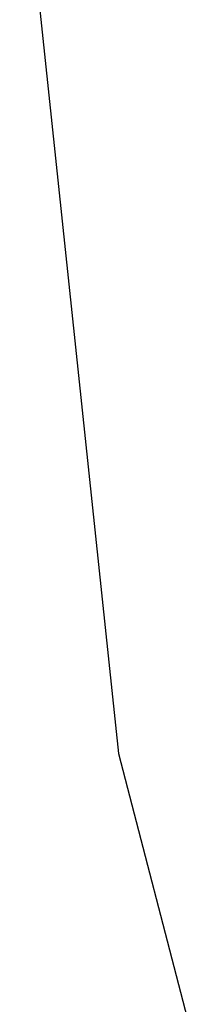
# Model space of a CAD drawing. Extents: x 10527 to 38813, y 13847 to 37526.
# Tile 120 of 256: x 35350.496 to 35350.625, y 36364.435 to 36365.13. Entities that reach past the tile are written whole.
import ezdxf

# ---------------------------------------------------------------- set-up
doc = ezdxf.new("R2010")
doc.units = 0
doc.header["$LTSCALE"] = 0.5
doc.header["$MEASUREMENT"] = 0
doc.layers.add('(032) Горизонтали утолщенные', color=32, linetype='Continuous', lineweight=30)

# ---------------------------------------------------------------- blocks, each defined once
blk = doc.blocks.new('gergrgrre')
at = {"layer": '(032) Горизонтали утолщенные', "color": 32}
blk.add_polyline3d([(360205.37, 4200491.68, 546), (360204.44, 4200490.86, 546), (360203.56, 4200489.96, 546), (360202.71, 4200488.95, 546), (360201.9, 4200487.84, 546), (360201.14, 4200486.63, 546), (360200.44, 4200485.35, 546), (360199.79, 4200484.05, 546), (360199.21, 4200482.75, 546), (360198.7, 4200481.51, 546), (360198.27, 4200480.37, 546), (360197.92, 4200479.37, 546), (360197.66, 4200478.53, 546), (360197.5, 4200477.81, 546), (360197.44, 4200477.15, 546), (360197.51, 4200476.49, 546), (360197.7, 4200475.76, 546), (360198.04, 4200474.92, 546), (360198.52, 4200473.88, 546)], dxfattribs=at)
blk.add_polyline3d([(360205.37, 4200491.68, 546), (360204.44, 4200490.86, 546), (360203.56, 4200489.96, 546), (360202.71, 4200488.95, 546), (360201.9, 4200487.84, 546), (360201.14, 4200486.63, 546), (360200.44, 4200485.35, 546), (360199.79, 4200484.05, 546), (360199.21, 4200482.75, 546), (360198.7, 4200481.51, 546), (360198.27, 4200480.37, 546), (360197.92, 4200479.37, 546), (360197.66, 4200478.53, 546), (360197.5, 4200477.81, 546), (360197.44, 4200477.15, 546), (360197.51, 4200476.49, 546), (360197.7, 4200475.76, 546), (360198.04, 4200474.92, 546), (360198.52, 4200473.88, 546)], dxfattribs=at)
blk.add_polyline3d([(360205.37, 4200491.68, 546), (360204.44, 4200490.86, 546), (360203.56, 4200489.96, 546), (360202.71, 4200488.95, 546), (360201.9, 4200487.84, 546), (360201.14, 4200486.63, 546), (360200.44, 4200485.35, 546), (360199.79, 4200484.05, 546), (360199.21, 4200482.75, 546), (360198.7, 4200481.51, 546), (360198.27, 4200480.37, 546), (360197.92, 4200479.37, 546), (360197.66, 4200478.53, 546), (360197.5, 4200477.81, 546), (360197.44, 4200477.15, 546), (360197.51, 4200476.49, 546), (360197.7, 4200475.76, 546), (360198.04, 4200474.92, 546), (360198.52, 4200473.88, 546)], dxfattribs=at)
blk.add_polyline3d([(360205.37, 4200491.68, 546), (360204.44, 4200490.86, 546), (360203.56, 4200489.96, 546), (360202.71, 4200488.95, 546), (360201.9, 4200487.84, 546), (360201.14, 4200486.63, 546), (360200.44, 4200485.35, 546), (360199.79, 4200484.05, 546), (360199.21, 4200482.75, 546), (360198.7, 4200481.51, 546), (360198.27, 4200480.37, 546), (360197.92, 4200479.37, 546), (360197.66, 4200478.53, 546), (360197.5, 4200477.81, 546), (360197.44, 4200477.15, 546), (360197.51, 4200476.49, 546), (360197.7, 4200475.76, 546), (360198.04, 4200474.92, 546), (360198.52, 4200473.88, 546)], dxfattribs=at)
blk.add_polyline3d([(360205.37, 4200491.68, 546), (360204.44, 4200490.86, 546), (360203.56, 4200489.96, 546), (360202.71, 4200488.95, 546), (360201.9, 4200487.84, 546), (360201.14, 4200486.63, 546), (360200.44, 4200485.35, 546), (360199.79, 4200484.05, 546), (360199.21, 4200482.75, 546), (360198.7, 4200481.51, 546), (360198.27, 4200480.37, 546), (360197.92, 4200479.37, 546), (360197.66, 4200478.53, 546), (360197.5, 4200477.81, 546), (360197.44, 4200477.15, 546), (360197.51, 4200476.49, 546), (360197.7, 4200475.76, 546), (360198.04, 4200474.92, 546), (360198.52, 4200473.88, 546)], dxfattribs=at)
blk.add_polyline3d([(360205.37, 4200491.68, 546), (360204.44, 4200490.86, 546), (360203.56, 4200489.96, 546), (360202.71, 4200488.95, 546), (360201.9, 4200487.84, 546), (360201.14, 4200486.63, 546), (360200.44, 4200485.35, 546), (360199.79, 4200484.05, 546), (360199.21, 4200482.75, 546), (360198.7, 4200481.51, 546), (360198.27, 4200480.37, 546), (360197.92, 4200479.37, 546), (360197.66, 4200478.53, 546), (360197.5, 4200477.81, 546), (360197.44, 4200477.15, 546), (360197.51, 4200476.49, 546), (360197.7, 4200475.76, 546), (360198.04, 4200474.92, 546), (360198.52, 4200473.88, 546)], dxfattribs=at)
blk.add_polyline3d([(360205.37, 4200491.68, 546), (360204.44, 4200490.86, 546), (360203.56, 4200489.96, 546), (360202.71, 4200488.95, 546), (360201.9, 4200487.84, 546), (360201.14, 4200486.63, 546), (360200.44, 4200485.35, 546), (360199.79, 4200484.05, 546), (360199.21, 4200482.75, 546), (360198.7, 4200481.51, 546), (360198.27, 4200480.37, 546), (360197.92, 4200479.37, 546), (360197.66, 4200478.53, 546), (360197.5, 4200477.81, 546), (360197.44, 4200477.15, 546), (360197.51, 4200476.49, 546), (360197.7, 4200475.76, 546), (360198.04, 4200474.92, 546), (360198.52, 4200473.88, 546)], dxfattribs=at)
blk.add_polyline3d([(360205.37, 4200491.68, 546), (360204.44, 4200490.86, 546), (360203.56, 4200489.96, 546), (360202.71, 4200488.95, 546), (360201.9, 4200487.84, 546), (360201.14, 4200486.63, 546), (360200.44, 4200485.35, 546), (360199.79, 4200484.05, 546), (360199.21, 4200482.75, 546), (360198.7, 4200481.51, 546), (360198.27, 4200480.37, 546), (360197.92, 4200479.37, 546), (360197.66, 4200478.53, 546), (360197.5, 4200477.81, 546), (360197.44, 4200477.15, 546), (360197.51, 4200476.49, 546), (360197.7, 4200475.76, 546), (360198.04, 4200474.92, 546), (360198.52, 4200473.88, 546)], dxfattribs=at)
blk.add_polyline3d([(360205.37, 4200491.68, 546), (360204.44, 4200490.86, 546), (360203.56, 4200489.96, 546), (360202.71, 4200488.95, 546), (360201.9, 4200487.84, 546), (360201.14, 4200486.63, 546), (360200.44, 4200485.35, 546), (360199.79, 4200484.05, 546), (360199.21, 4200482.75, 546), (360198.7, 4200481.51, 546), (360198.27, 4200480.37, 546), (360197.92, 4200479.37, 546), (360197.66, 4200478.53, 546), (360197.5, 4200477.81, 546), (360197.44, 4200477.15, 546), (360197.51, 4200476.49, 546), (360197.7, 4200475.76, 546), (360198.04, 4200474.92, 546), (360198.52, 4200473.88, 546)], dxfattribs=at)
blk.add_polyline3d([(360205.37, 4200491.68, 546), (360204.44, 4200490.86, 546), (360203.56, 4200489.96, 546), (360202.71, 4200488.95, 546), (360201.9, 4200487.84, 546), (360201.14, 4200486.63, 546), (360200.44, 4200485.35, 546), (360199.79, 4200484.05, 546), (360199.21, 4200482.75, 546), (360198.7, 4200481.51, 546), (360198.27, 4200480.37, 546), (360197.92, 4200479.37, 546), (360197.66, 4200478.53, 546), (360197.5, 4200477.81, 546), (360197.44, 4200477.15, 546), (360197.51, 4200476.49, 546), (360197.7, 4200475.76, 546), (360198.04, 4200474.92, 546), (360198.52, 4200473.88, 546)], dxfattribs=at)
blk.add_polyline3d([(360205.37, 4200491.68, 546), (360204.44, 4200490.86, 546), (360203.56, 4200489.96, 546), (360202.71, 4200488.95, 546), (360201.9, 4200487.84, 546), (360201.14, 4200486.63, 546), (360200.44, 4200485.35, 546), (360199.79, 4200484.05, 546), (360199.21, 4200482.75, 546), (360198.7, 4200481.51, 546), (360198.27, 4200480.37, 546), (360197.92, 4200479.37, 546), (360197.66, 4200478.53, 546), (360197.5, 4200477.81, 546), (360197.44, 4200477.15, 546), (360197.51, 4200476.49, 546), (360197.7, 4200475.76, 546), (360198.04, 4200474.92, 546), (360198.52, 4200473.88, 546)], dxfattribs=at)
blk.add_polyline3d([(360205.37, 4200491.68, 546), (360204.44, 4200490.86, 546), (360203.56, 4200489.96, 546), (360202.71, 4200488.95, 546), (360201.9, 4200487.84, 546), (360201.14, 4200486.63, 546), (360200.44, 4200485.35, 546), (360199.79, 4200484.05, 546), (360199.21, 4200482.75, 546), (360198.7, 4200481.51, 546), (360198.27, 4200480.37, 546), (360197.92, 4200479.37, 546), (360197.66, 4200478.53, 546), (360197.5, 4200477.81, 546), (360197.44, 4200477.15, 546), (360197.51, 4200476.49, 546), (360197.7, 4200475.76, 546), (360198.04, 4200474.92, 546), (360198.52, 4200473.88, 546)], dxfattribs=at)
blk.add_polyline3d([(360205.37, 4200491.68, 546), (360204.44, 4200490.86, 546), (360203.56, 4200489.96, 546), (360202.71, 4200488.95, 546), (360201.9, 4200487.84, 546), (360201.14, 4200486.63, 546), (360200.44, 4200485.35, 546), (360199.79, 4200484.05, 546), (360199.21, 4200482.75, 546), (360198.7, 4200481.51, 546), (360198.27, 4200480.37, 546), (360197.92, 4200479.37, 546), (360197.66, 4200478.53, 546), (360197.5, 4200477.81, 546), (360197.44, 4200477.15, 546), (360197.51, 4200476.49, 546), (360197.7, 4200475.76, 546), (360198.04, 4200474.92, 546), (360198.52, 4200473.88, 546)], dxfattribs=at)
blk.add_polyline3d([(360205.37, 4200491.68, 546), (360204.44, 4200490.86, 546), (360203.56, 4200489.96, 546), (360202.71, 4200488.95, 546), (360201.9, 4200487.84, 546), (360201.14, 4200486.63, 546), (360200.44, 4200485.35, 546), (360199.79, 4200484.05, 546), (360199.21, 4200482.75, 546), (360198.7, 4200481.51, 546), (360198.27, 4200480.37, 546), (360197.92, 4200479.37, 546), (360197.66, 4200478.53, 546), (360197.5, 4200477.81, 546), (360197.44, 4200477.15, 546), (360197.51, 4200476.49, 546), (360197.7, 4200475.76, 546), (360198.04, 4200474.92, 546), (360198.52, 4200473.88, 546)], dxfattribs=at)
blk.add_polyline3d([(360205.37, 4200491.68, 546), (360204.44, 4200490.86, 546), (360203.56, 4200489.96, 546), (360202.71, 4200488.95, 546), (360201.9, 4200487.84, 546), (360201.14, 4200486.63, 546), (360200.44, 4200485.35, 546), (360199.79, 4200484.05, 546), (360199.21, 4200482.75, 546), (360198.7, 4200481.51, 546), (360198.27, 4200480.37, 546), (360197.92, 4200479.37, 546), (360197.66, 4200478.53, 546), (360197.5, 4200477.81, 546), (360197.44, 4200477.15, 546), (360197.51, 4200476.49, 546), (360197.7, 4200475.76, 546), (360198.04, 4200474.92, 546), (360198.52, 4200473.88, 546)], dxfattribs=at)
blk.add_polyline3d([(360205.37, 4200491.68, 546), (360204.44, 4200490.86, 546), (360203.56, 4200489.96, 546), (360202.71, 4200488.95, 546), (360201.9, 4200487.84, 546), (360201.14, 4200486.63, 546), (360200.44, 4200485.35, 546), (360199.79, 4200484.05, 546), (360199.21, 4200482.75, 546), (360198.7, 4200481.51, 546), (360198.27, 4200480.37, 546), (360197.92, 4200479.37, 546), (360197.66, 4200478.53, 546), (360197.5, 4200477.81, 546), (360197.44, 4200477.15, 546), (360197.51, 4200476.49, 546), (360197.7, 4200475.76, 546), (360198.04, 4200474.92, 546), (360198.52, 4200473.88, 546)], dxfattribs=at)
blk.add_polyline3d([(360205.37, 4200491.68, 546), (360204.44, 4200490.86, 546), (360203.56, 4200489.96, 546), (360202.71, 4200488.95, 546), (360201.9, 4200487.84, 546), (360201.14, 4200486.63, 546), (360200.44, 4200485.35, 546), (360199.79, 4200484.05, 546), (360199.21, 4200482.75, 546), (360198.7, 4200481.51, 546), (360198.27, 4200480.37, 546), (360197.92, 4200479.37, 546), (360197.66, 4200478.53, 546), (360197.5, 4200477.81, 546), (360197.44, 4200477.15, 546), (360197.51, 4200476.49, 546), (360197.7, 4200475.76, 546), (360198.04, 4200474.92, 546), (360198.52, 4200473.88, 546)], dxfattribs=at)
blk.add_polyline3d([(360205.37, 4200491.68, 546), (360204.44, 4200490.86, 546), (360203.56, 4200489.96, 546), (360202.71, 4200488.95, 546), (360201.9, 4200487.84, 546), (360201.14, 4200486.63, 546), (360200.44, 4200485.35, 546), (360199.79, 4200484.05, 546), (360199.21, 4200482.75, 546), (360198.7, 4200481.51, 546), (360198.27, 4200480.37, 546), (360197.92, 4200479.37, 546), (360197.66, 4200478.53, 546), (360197.5, 4200477.81, 546), (360197.44, 4200477.15, 546), (360197.51, 4200476.49, 546), (360197.7, 4200475.76, 546), (360198.04, 4200474.92, 546), (360198.52, 4200473.88, 546)], dxfattribs=at)
blk.add_polyline3d([(360205.37, 4200491.68, 546), (360204.44, 4200490.86, 546), (360203.56, 4200489.96, 546), (360202.71, 4200488.95, 546), (360201.9, 4200487.84, 546), (360201.14, 4200486.63, 546), (360200.44, 4200485.35, 546), (360199.79, 4200484.05, 546), (360199.21, 4200482.75, 546), (360198.7, 4200481.51, 546), (360198.27, 4200480.37, 546), (360197.92, 4200479.37, 546), (360197.66, 4200478.53, 546), (360197.5, 4200477.81, 546), (360197.44, 4200477.15, 546), (360197.51, 4200476.49, 546), (360197.7, 4200475.76, 546), (360198.04, 4200474.92, 546), (360198.52, 4200473.88, 546)], dxfattribs=at)
blk.add_polyline3d([(360205.37, 4200491.68, 546), (360204.44, 4200490.86, 546), (360203.56, 4200489.96, 546), (360202.71, 4200488.95, 546), (360201.9, 4200487.84, 546), (360201.14, 4200486.63, 546), (360200.44, 4200485.35, 546), (360199.79, 4200484.05, 546), (360199.21, 4200482.75, 546), (360198.7, 4200481.51, 546), (360198.27, 4200480.37, 546), (360197.92, 4200479.37, 546), (360197.66, 4200478.53, 546), (360197.5, 4200477.81, 546), (360197.44, 4200477.15, 546), (360197.51, 4200476.49, 546), (360197.7, 4200475.76, 546), (360198.04, 4200474.92, 546), (360198.52, 4200473.88, 546)], dxfattribs=at)
blk.add_polyline3d([(360205.37, 4200491.68, 546), (360204.44, 4200490.86, 546), (360203.56, 4200489.96, 546), (360202.71, 4200488.95, 546), (360201.9, 4200487.84, 546), (360201.14, 4200486.63, 546), (360200.44, 4200485.35, 546), (360199.79, 4200484.05, 546), (360199.21, 4200482.75, 546), (360198.7, 4200481.51, 546), (360198.27, 4200480.37, 546), (360197.92, 4200479.37, 546), (360197.66, 4200478.53, 546), (360197.5, 4200477.81, 546), (360197.44, 4200477.15, 546), (360197.51, 4200476.49, 546), (360197.7, 4200475.76, 546), (360198.04, 4200474.92, 546), (360198.52, 4200473.88, 546)], dxfattribs=at)
blk.add_polyline3d([(360205.37, 4200491.68, 546), (360204.44, 4200490.86, 546), (360203.56, 4200489.96, 546), (360202.71, 4200488.95, 546), (360201.9, 4200487.84, 546), (360201.14, 4200486.63, 546), (360200.44, 4200485.35, 546), (360199.79, 4200484.05, 546), (360199.21, 4200482.75, 546), (360198.7, 4200481.51, 546), (360198.27, 4200480.37, 546), (360197.92, 4200479.37, 546), (360197.66, 4200478.53, 546), (360197.5, 4200477.81, 546), (360197.44, 4200477.15, 546), (360197.51, 4200476.49, 546), (360197.7, 4200475.76, 546), (360198.04, 4200474.92, 546), (360198.52, 4200473.88, 546)], dxfattribs=at)
blk.add_polyline3d([(360205.37, 4200491.68, 546), (360204.44, 4200490.86, 546), (360203.56, 4200489.96, 546), (360202.71, 4200488.95, 546), (360201.9, 4200487.84, 546), (360201.14, 4200486.63, 546), (360200.44, 4200485.35, 546), (360199.79, 4200484.05, 546), (360199.21, 4200482.75, 546), (360198.7, 4200481.51, 546), (360198.27, 4200480.37, 546), (360197.92, 4200479.37, 546), (360197.66, 4200478.53, 546), (360197.5, 4200477.81, 546), (360197.44, 4200477.15, 546), (360197.51, 4200476.49, 546), (360197.7, 4200475.76, 546), (360198.04, 4200474.92, 546), (360198.52, 4200473.88, 546)], dxfattribs=at)
blk.add_polyline3d([(360205.37, 4200491.68, 546), (360204.44, 4200490.86, 546), (360203.56, 4200489.96, 546), (360202.71, 4200488.95, 546), (360201.9, 4200487.84, 546), (360201.14, 4200486.63, 546), (360200.44, 4200485.35, 546), (360199.79, 4200484.05, 546), (360199.21, 4200482.75, 546), (360198.7, 4200481.51, 546), (360198.27, 4200480.37, 546), (360197.92, 4200479.37, 546), (360197.66, 4200478.53, 546), (360197.5, 4200477.81, 546), (360197.44, 4200477.15, 546), (360197.51, 4200476.49, 546), (360197.7, 4200475.76, 546), (360198.04, 4200474.92, 546), (360198.52, 4200473.88, 546)], dxfattribs=at)
blk.add_polyline3d([(360205.37, 4200491.68, 546), (360204.44, 4200490.86, 546), (360203.56, 4200489.96, 546), (360202.71, 4200488.95, 546), (360201.9, 4200487.84, 546), (360201.14, 4200486.63, 546), (360200.44, 4200485.35, 546), (360199.79, 4200484.05, 546), (360199.21, 4200482.75, 546), (360198.7, 4200481.51, 546), (360198.27, 4200480.37, 546), (360197.92, 4200479.37, 546), (360197.66, 4200478.53, 546), (360197.5, 4200477.81, 546), (360197.44, 4200477.15, 546), (360197.51, 4200476.49, 546), (360197.7, 4200475.76, 546), (360198.04, 4200474.92, 546), (360198.52, 4200473.88, 546)], dxfattribs=at)
blk.add_polyline3d([(360205.37, 4200491.68, 546), (360204.44, 4200490.86, 546), (360203.56, 4200489.96, 546), (360202.71, 4200488.95, 546), (360201.9, 4200487.84, 546), (360201.14, 4200486.63, 546), (360200.44, 4200485.35, 546), (360199.79, 4200484.05, 546), (360199.21, 4200482.75, 546), (360198.7, 4200481.51, 546), (360198.27, 4200480.37, 546), (360197.92, 4200479.37, 546), (360197.66, 4200478.53, 546), (360197.5, 4200477.81, 546), (360197.44, 4200477.15, 546), (360197.51, 4200476.49, 546), (360197.7, 4200475.76, 546), (360198.04, 4200474.92, 546), (360198.52, 4200473.88, 546)], dxfattribs=at)
blk.add_polyline3d([(360205.37, 4200491.68, 546), (360204.44, 4200490.86, 546), (360203.56, 4200489.96, 546), (360202.71, 4200488.95, 546), (360201.9, 4200487.84, 546), (360201.14, 4200486.63, 546), (360200.44, 4200485.35, 546), (360199.79, 4200484.05, 546), (360199.21, 4200482.75, 546), (360198.7, 4200481.51, 546), (360198.27, 4200480.37, 546), (360197.92, 4200479.37, 546), (360197.66, 4200478.53, 546), (360197.5, 4200477.81, 546), (360197.44, 4200477.15, 546), (360197.51, 4200476.49, 546), (360197.7, 4200475.76, 546), (360198.04, 4200474.92, 546), (360198.52, 4200473.88, 546)], dxfattribs=at)
blk.add_polyline3d([(360205.37, 4200491.68, 546), (360204.44, 4200490.86, 546), (360203.56, 4200489.96, 546), (360202.71, 4200488.95, 546), (360201.9, 4200487.84, 546), (360201.14, 4200486.63, 546), (360200.44, 4200485.35, 546), (360199.79, 4200484.05, 546), (360199.21, 4200482.75, 546), (360198.7, 4200481.51, 546), (360198.27, 4200480.37, 546), (360197.92, 4200479.37, 546), (360197.66, 4200478.53, 546), (360197.5, 4200477.81, 546), (360197.44, 4200477.15, 546), (360197.51, 4200476.49, 546), (360197.7, 4200475.76, 546), (360198.04, 4200474.92, 546), (360198.52, 4200473.88, 546)], dxfattribs=at)
blk.add_polyline3d([(360205.37, 4200491.68, 546), (360204.44, 4200490.86, 546), (360203.56, 4200489.96, 546), (360202.71, 4200488.95, 546), (360201.9, 4200487.84, 546), (360201.14, 4200486.63, 546), (360200.44, 4200485.35, 546), (360199.79, 4200484.05, 546), (360199.21, 4200482.75, 546), (360198.7, 4200481.51, 546), (360198.27, 4200480.37, 546), (360197.92, 4200479.37, 546), (360197.66, 4200478.53, 546), (360197.5, 4200477.81, 546), (360197.44, 4200477.15, 546), (360197.51, 4200476.49, 546), (360197.7, 4200475.76, 546), (360198.04, 4200474.92, 546), (360198.52, 4200473.88, 546)], dxfattribs=at)
blk.add_polyline3d([(360205.37, 4200491.68, 546), (360204.44, 4200490.86, 546), (360203.56, 4200489.96, 546), (360202.71, 4200488.95, 546), (360201.9, 4200487.84, 546), (360201.14, 4200486.63, 546), (360200.44, 4200485.35, 546), (360199.79, 4200484.05, 546), (360199.21, 4200482.75, 546), (360198.7, 4200481.51, 546), (360198.27, 4200480.37, 546), (360197.92, 4200479.37, 546), (360197.66, 4200478.53, 546), (360197.5, 4200477.81, 546), (360197.44, 4200477.15, 546), (360197.51, 4200476.49, 546), (360197.7, 4200475.76, 546), (360198.04, 4200474.92, 546), (360198.52, 4200473.88, 546)], dxfattribs=at)
blk.add_polyline3d([(360205.37, 4200491.68, 546), (360204.44, 4200490.86, 546), (360203.56, 4200489.96, 546), (360202.71, 4200488.95, 546), (360201.9, 4200487.84, 546), (360201.14, 4200486.63, 546), (360200.44, 4200485.35, 546), (360199.79, 4200484.05, 546), (360199.21, 4200482.75, 546), (360198.7, 4200481.51, 546), (360198.27, 4200480.37, 546), (360197.92, 4200479.37, 546), (360197.66, 4200478.53, 546), (360197.5, 4200477.81, 546), (360197.44, 4200477.15, 546), (360197.51, 4200476.49, 546), (360197.7, 4200475.76, 546), (360198.04, 4200474.92, 546), (360198.52, 4200473.88, 546)], dxfattribs=at)
blk.add_polyline3d([(360205.37, 4200491.68, 546), (360204.44, 4200490.86, 546), (360203.56, 4200489.96, 546), (360202.71, 4200488.95, 546), (360201.9, 4200487.84, 546), (360201.14, 4200486.63, 546), (360200.44, 4200485.35, 546), (360199.79, 4200484.05, 546), (360199.21, 4200482.75, 546), (360198.7, 4200481.51, 546), (360198.27, 4200480.37, 546), (360197.92, 4200479.37, 546), (360197.66, 4200478.53, 546), (360197.5, 4200477.81, 546), (360197.44, 4200477.15, 546), (360197.51, 4200476.49, 546), (360197.7, 4200475.76, 546), (360198.04, 4200474.92, 546), (360198.52, 4200473.88, 546)], dxfattribs=at)
blk.add_polyline3d([(360205.37, 4200491.68, 546), (360204.44, 4200490.86, 546), (360203.56, 4200489.96, 546), (360202.71, 4200488.95, 546), (360201.9, 4200487.84, 546), (360201.14, 4200486.63, 546), (360200.44, 4200485.35, 546), (360199.79, 4200484.05, 546), (360199.21, 4200482.75, 546), (360198.7, 4200481.51, 546), (360198.27, 4200480.37, 546), (360197.92, 4200479.37, 546), (360197.66, 4200478.53, 546), (360197.5, 4200477.81, 546), (360197.44, 4200477.15, 546), (360197.51, 4200476.49, 546), (360197.7, 4200475.76, 546), (360198.04, 4200474.92, 546), (360198.52, 4200473.88, 546)], dxfattribs=at)
blk.add_polyline3d([(360205.37, 4200491.68, 546), (360204.44, 4200490.86, 546), (360203.56, 4200489.96, 546), (360202.71, 4200488.95, 546), (360201.9, 4200487.84, 546), (360201.14, 4200486.63, 546), (360200.44, 4200485.35, 546), (360199.79, 4200484.05, 546), (360199.21, 4200482.75, 546), (360198.7, 4200481.51, 546), (360198.27, 4200480.37, 546), (360197.92, 4200479.37, 546), (360197.66, 4200478.53, 546), (360197.5, 4200477.81, 546), (360197.44, 4200477.15, 546), (360197.51, 4200476.49, 546), (360197.7, 4200475.76, 546), (360198.04, 4200474.92, 546), (360198.52, 4200473.88, 546)], dxfattribs=at)
blk.add_polyline3d([(360205.37, 4200491.68, 546), (360204.44, 4200490.86, 546), (360203.56, 4200489.96, 546), (360202.71, 4200488.95, 546), (360201.9, 4200487.84, 546), (360201.14, 4200486.63, 546), (360200.44, 4200485.35, 546), (360199.79, 4200484.05, 546), (360199.21, 4200482.75, 546), (360198.7, 4200481.51, 546), (360198.27, 4200480.37, 546), (360197.92, 4200479.37, 546), (360197.66, 4200478.53, 546), (360197.5, 4200477.81, 546), (360197.44, 4200477.15, 546), (360197.51, 4200476.49, 546), (360197.7, 4200475.76, 546), (360198.04, 4200474.92, 546), (360198.52, 4200473.88, 546)], dxfattribs=at)
blk.add_polyline3d([(360205.37, 4200491.68, 546), (360204.44, 4200490.86, 546), (360203.56, 4200489.96, 546), (360202.71, 4200488.95, 546), (360201.9, 4200487.84, 546), (360201.14, 4200486.63, 546), (360200.44, 4200485.35, 546), (360199.79, 4200484.05, 546), (360199.21, 4200482.75, 546), (360198.7, 4200481.51, 546), (360198.27, 4200480.37, 546), (360197.92, 4200479.37, 546), (360197.66, 4200478.53, 546), (360197.5, 4200477.81, 546), (360197.44, 4200477.15, 546), (360197.51, 4200476.49, 546), (360197.7, 4200475.76, 546), (360198.04, 4200474.92, 546), (360198.52, 4200473.88, 546)], dxfattribs=at)
blk.add_polyline3d([(360205.37, 4200491.68, 546), (360204.44, 4200490.86, 546), (360203.56, 4200489.96, 546), (360202.71, 4200488.95, 546), (360201.9, 4200487.84, 546), (360201.14, 4200486.63, 546), (360200.44, 4200485.35, 546), (360199.79, 4200484.05, 546), (360199.21, 4200482.75, 546), (360198.7, 4200481.51, 546), (360198.27, 4200480.37, 546), (360197.92, 4200479.37, 546), (360197.66, 4200478.53, 546), (360197.5, 4200477.81, 546), (360197.44, 4200477.15, 546), (360197.51, 4200476.49, 546), (360197.7, 4200475.76, 546), (360198.04, 4200474.92, 546), (360198.52, 4200473.88, 546)], dxfattribs=at)
blk.add_polyline3d([(360205.37, 4200491.68, 546), (360204.44, 4200490.86, 546), (360203.56, 4200489.96, 546), (360202.71, 4200488.95, 546), (360201.9, 4200487.84, 546), (360201.14, 4200486.63, 546), (360200.44, 4200485.35, 546), (360199.79, 4200484.05, 546), (360199.21, 4200482.75, 546), (360198.7, 4200481.51, 546), (360198.27, 4200480.37, 546), (360197.92, 4200479.37, 546), (360197.66, 4200478.53, 546), (360197.5, 4200477.81, 546), (360197.44, 4200477.15, 546), (360197.51, 4200476.49, 546), (360197.7, 4200475.76, 546), (360198.04, 4200474.92, 546), (360198.52, 4200473.88, 546)], dxfattribs=at)
blk.add_polyline3d([(360205.37, 4200491.68, 546), (360204.44, 4200490.86, 546), (360203.56, 4200489.96, 546), (360202.71, 4200488.95, 546), (360201.9, 4200487.84, 546), (360201.14, 4200486.63, 546), (360200.44, 4200485.35, 546), (360199.79, 4200484.05, 546), (360199.21, 4200482.75, 546), (360198.7, 4200481.51, 546), (360198.27, 4200480.37, 546), (360197.92, 4200479.37, 546), (360197.66, 4200478.53, 546), (360197.5, 4200477.81, 546), (360197.44, 4200477.15, 546), (360197.51, 4200476.49, 546), (360197.7, 4200475.76, 546), (360198.04, 4200474.92, 546), (360198.52, 4200473.88, 546)], dxfattribs=at)
blk.add_polyline3d([(360205.37, 4200491.68, 546), (360204.44, 4200490.86, 546), (360203.56, 4200489.96, 546), (360202.71, 4200488.95, 546), (360201.9, 4200487.84, 546), (360201.14, 4200486.63, 546), (360200.44, 4200485.35, 546), (360199.79, 4200484.05, 546), (360199.21, 4200482.75, 546), (360198.7, 4200481.51, 546), (360198.27, 4200480.37, 546), (360197.92, 4200479.37, 546), (360197.66, 4200478.53, 546), (360197.5, 4200477.81, 546), (360197.44, 4200477.15, 546), (360197.51, 4200476.49, 546), (360197.7, 4200475.76, 546), (360198.04, 4200474.92, 546), (360198.52, 4200473.88, 546)], dxfattribs=at)
blk.add_polyline3d([(360205.37, 4200491.68, 546), (360204.44, 4200490.86, 546), (360203.56, 4200489.96, 546), (360202.71, 4200488.95, 546), (360201.9, 4200487.84, 546), (360201.14, 4200486.63, 546), (360200.44, 4200485.35, 546), (360199.79, 4200484.05, 546), (360199.21, 4200482.75, 546), (360198.7, 4200481.51, 546), (360198.27, 4200480.37, 546), (360197.92, 4200479.37, 546), (360197.66, 4200478.53, 546), (360197.5, 4200477.81, 546), (360197.44, 4200477.15, 546), (360197.51, 4200476.49, 546), (360197.7, 4200475.76, 546), (360198.04, 4200474.92, 546), (360198.52, 4200473.88, 546)], dxfattribs=at)
blk.add_polyline3d([(360205.37, 4200491.68, 546), (360204.44, 4200490.86, 546), (360203.56, 4200489.96, 546), (360202.71, 4200488.95, 546), (360201.9, 4200487.84, 546), (360201.14, 4200486.63, 546), (360200.44, 4200485.35, 546), (360199.79, 4200484.05, 546), (360199.21, 4200482.75, 546), (360198.7, 4200481.51, 546), (360198.27, 4200480.37, 546), (360197.92, 4200479.37, 546), (360197.66, 4200478.53, 546), (360197.5, 4200477.81, 546), (360197.44, 4200477.15, 546), (360197.51, 4200476.49, 546), (360197.7, 4200475.76, 546), (360198.04, 4200474.92, 546), (360198.52, 4200473.88, 546)], dxfattribs=at)
blk.add_polyline3d([(360205.37, 4200491.68, 546), (360204.44, 4200490.86, 546), (360203.56, 4200489.96, 546), (360202.71, 4200488.95, 546), (360201.9, 4200487.84, 546), (360201.14, 4200486.63, 546), (360200.44, 4200485.35, 546), (360199.79, 4200484.05, 546), (360199.21, 4200482.75, 546), (360198.7, 4200481.51, 546), (360198.27, 4200480.37, 546), (360197.92, 4200479.37, 546), (360197.66, 4200478.53, 546), (360197.5, 4200477.81, 546), (360197.44, 4200477.15, 546), (360197.51, 4200476.49, 546), (360197.7, 4200475.76, 546), (360198.04, 4200474.92, 546), (360198.52, 4200473.88, 546)], dxfattribs=at)
blk.add_polyline3d([(360205.37, 4200491.68, 546), (360204.44, 4200490.86, 546), (360203.56, 4200489.96, 546), (360202.71, 4200488.95, 546), (360201.9, 4200487.84, 546), (360201.14, 4200486.63, 546), (360200.44, 4200485.35, 546), (360199.79, 4200484.05, 546), (360199.21, 4200482.75, 546), (360198.7, 4200481.51, 546), (360198.27, 4200480.37, 546), (360197.92, 4200479.37, 546), (360197.66, 4200478.53, 546), (360197.5, 4200477.81, 546), (360197.44, 4200477.15, 546), (360197.51, 4200476.49, 546), (360197.7, 4200475.76, 546), (360198.04, 4200474.92, 546), (360198.52, 4200473.88, 546)], dxfattribs=at)
blk.add_polyline3d([(360205.37, 4200491.68, 546), (360204.44, 4200490.86, 546), (360203.56, 4200489.96, 546), (360202.71, 4200488.95, 546), (360201.9, 4200487.84, 546), (360201.14, 4200486.63, 546), (360200.44, 4200485.35, 546), (360199.79, 4200484.05, 546), (360199.21, 4200482.75, 546), (360198.7, 4200481.51, 546), (360198.27, 4200480.37, 546), (360197.92, 4200479.37, 546), (360197.66, 4200478.53, 546), (360197.5, 4200477.81, 546), (360197.44, 4200477.15, 546), (360197.51, 4200476.49, 546), (360197.7, 4200475.76, 546), (360198.04, 4200474.92, 546), (360198.52, 4200473.88, 546)], dxfattribs=at)
blk.add_polyline3d([(360205.37, 4200491.68, 546), (360204.44, 4200490.86, 546), (360203.56, 4200489.96, 546), (360202.71, 4200488.95, 546), (360201.9, 4200487.84, 546), (360201.14, 4200486.63, 546), (360200.44, 4200485.35, 546), (360199.79, 4200484.05, 546), (360199.21, 4200482.75, 546), (360198.7, 4200481.51, 546), (360198.27, 4200480.37, 546), (360197.92, 4200479.37, 546), (360197.66, 4200478.53, 546), (360197.5, 4200477.81, 546), (360197.44, 4200477.15, 546), (360197.51, 4200476.49, 546), (360197.7, 4200475.76, 546), (360198.04, 4200474.92, 546), (360198.52, 4200473.88, 546)], dxfattribs=at)
blk.add_polyline3d([(360205.37, 4200491.68, 546), (360204.44, 4200490.86, 546), (360203.56, 4200489.96, 546), (360202.71, 4200488.95, 546), (360201.9, 4200487.84, 546), (360201.14, 4200486.63, 546), (360200.44, 4200485.35, 546), (360199.79, 4200484.05, 546), (360199.21, 4200482.75, 546), (360198.7, 4200481.51, 546), (360198.27, 4200480.37, 546), (360197.92, 4200479.37, 546), (360197.66, 4200478.53, 546), (360197.5, 4200477.81, 546), (360197.44, 4200477.15, 546), (360197.51, 4200476.49, 546), (360197.7, 4200475.76, 546), (360198.04, 4200474.92, 546), (360198.52, 4200473.88, 546)], dxfattribs=at)
blk.add_polyline3d([(360205.37, 4200491.68, 546), (360204.44, 4200490.86, 546), (360203.56, 4200489.96, 546), (360202.71, 4200488.95, 546), (360201.9, 4200487.84, 546), (360201.14, 4200486.63, 546), (360200.44, 4200485.35, 546), (360199.79, 4200484.05, 546), (360199.21, 4200482.75, 546), (360198.7, 4200481.51, 546), (360198.27, 4200480.37, 546), (360197.92, 4200479.37, 546), (360197.66, 4200478.53, 546), (360197.5, 4200477.81, 546), (360197.44, 4200477.15, 546), (360197.51, 4200476.49, 546), (360197.7, 4200475.76, 546), (360198.04, 4200474.92, 546), (360198.52, 4200473.88, 546)], dxfattribs=at)
blk.add_polyline3d([(360205.37, 4200491.68, 546), (360204.44, 4200490.86, 546), (360203.56, 4200489.96, 546), (360202.71, 4200488.95, 546), (360201.9, 4200487.84, 546), (360201.14, 4200486.63, 546), (360200.44, 4200485.35, 546), (360199.79, 4200484.05, 546), (360199.21, 4200482.75, 546), (360198.7, 4200481.51, 546), (360198.27, 4200480.37, 546), (360197.92, 4200479.37, 546), (360197.66, 4200478.53, 546), (360197.5, 4200477.81, 546), (360197.44, 4200477.15, 546), (360197.51, 4200476.49, 546), (360197.7, 4200475.76, 546), (360198.04, 4200474.92, 546), (360198.52, 4200473.88, 546)], dxfattribs=at)
blk.add_polyline3d([(360205.37, 4200491.68, 546), (360204.44, 4200490.86, 546), (360203.56, 4200489.96, 546), (360202.71, 4200488.95, 546), (360201.9, 4200487.84, 546), (360201.14, 4200486.63, 546), (360200.44, 4200485.35, 546), (360199.79, 4200484.05, 546), (360199.21, 4200482.75, 546), (360198.7, 4200481.51, 546), (360198.27, 4200480.37, 546), (360197.92, 4200479.37, 546), (360197.66, 4200478.53, 546), (360197.5, 4200477.81, 546), (360197.44, 4200477.15, 546), (360197.51, 4200476.49, 546), (360197.7, 4200475.76, 546), (360198.04, 4200474.92, 546), (360198.52, 4200473.88, 546)], dxfattribs=at)
blk.add_polyline3d([(360205.37, 4200491.68, 546), (360204.44, 4200490.86, 546), (360203.56, 4200489.96, 546), (360202.71, 4200488.95, 546), (360201.9, 4200487.84, 546), (360201.14, 4200486.63, 546), (360200.44, 4200485.35, 546), (360199.79, 4200484.05, 546), (360199.21, 4200482.75, 546), (360198.7, 4200481.51, 546), (360198.27, 4200480.37, 546), (360197.92, 4200479.37, 546), (360197.66, 4200478.53, 546), (360197.5, 4200477.81, 546), (360197.44, 4200477.15, 546), (360197.51, 4200476.49, 546), (360197.7, 4200475.76, 546), (360198.04, 4200474.92, 546), (360198.52, 4200473.88, 546)], dxfattribs=at)
blk.add_polyline3d([(360205.37, 4200491.68, 546), (360204.44, 4200490.86, 546), (360203.56, 4200489.96, 546), (360202.71, 4200488.95, 546), (360201.9, 4200487.84, 546), (360201.14, 4200486.63, 546), (360200.44, 4200485.35, 546), (360199.79, 4200484.05, 546), (360199.21, 4200482.75, 546), (360198.7, 4200481.51, 546), (360198.27, 4200480.37, 546), (360197.92, 4200479.37, 546), (360197.66, 4200478.53, 546), (360197.5, 4200477.81, 546), (360197.44, 4200477.15, 546), (360197.51, 4200476.49, 546), (360197.7, 4200475.76, 546), (360198.04, 4200474.92, 546), (360198.52, 4200473.88, 546)], dxfattribs=at)
blk.add_polyline3d([(360205.37, 4200491.68, 546), (360204.44, 4200490.86, 546), (360203.56, 4200489.96, 546), (360202.71, 4200488.95, 546), (360201.9, 4200487.84, 546), (360201.14, 4200486.63, 546), (360200.44, 4200485.35, 546), (360199.79, 4200484.05, 546), (360199.21, 4200482.75, 546), (360198.7, 4200481.51, 546), (360198.27, 4200480.37, 546), (360197.92, 4200479.37, 546), (360197.66, 4200478.53, 546), (360197.5, 4200477.81, 546), (360197.44, 4200477.15, 546), (360197.51, 4200476.49, 546), (360197.7, 4200475.76, 546), (360198.04, 4200474.92, 546), (360198.52, 4200473.88, 546)], dxfattribs=at)
blk.add_polyline3d([(360205.37, 4200491.68, 546), (360204.44, 4200490.86, 546), (360203.56, 4200489.96, 546), (360202.71, 4200488.95, 546), (360201.9, 4200487.84, 546), (360201.14, 4200486.63, 546), (360200.44, 4200485.35, 546), (360199.79, 4200484.05, 546), (360199.21, 4200482.75, 546), (360198.7, 4200481.51, 546), (360198.27, 4200480.37, 546), (360197.92, 4200479.37, 546), (360197.66, 4200478.53, 546), (360197.5, 4200477.81, 546), (360197.44, 4200477.15, 546), (360197.51, 4200476.49, 546), (360197.7, 4200475.76, 546), (360198.04, 4200474.92, 546), (360198.52, 4200473.88, 546)], dxfattribs=at)
blk.add_polyline3d([(360205.37, 4200491.68, 546), (360204.44, 4200490.86, 546), (360203.56, 4200489.96, 546), (360202.71, 4200488.95, 546), (360201.9, 4200487.84, 546), (360201.14, 4200486.63, 546), (360200.44, 4200485.35, 546), (360199.79, 4200484.05, 546), (360199.21, 4200482.75, 546), (360198.7, 4200481.51, 546), (360198.27, 4200480.37, 546), (360197.92, 4200479.37, 546), (360197.66, 4200478.53, 546), (360197.5, 4200477.81, 546), (360197.44, 4200477.15, 546), (360197.51, 4200476.49, 546), (360197.7, 4200475.76, 546), (360198.04, 4200474.92, 546), (360198.52, 4200473.88, 546)], dxfattribs=at)
blk.add_polyline3d([(360205.37, 4200491.68, 546), (360204.44, 4200490.86, 546), (360203.56, 4200489.96, 546), (360202.71, 4200488.95, 546), (360201.9, 4200487.84, 546), (360201.14, 4200486.63, 546), (360200.44, 4200485.35, 546), (360199.79, 4200484.05, 546), (360199.21, 4200482.75, 546), (360198.7, 4200481.51, 546), (360198.27, 4200480.37, 546), (360197.92, 4200479.37, 546), (360197.66, 4200478.53, 546), (360197.5, 4200477.81, 546), (360197.44, 4200477.15, 546), (360197.51, 4200476.49, 546), (360197.7, 4200475.76, 546), (360198.04, 4200474.92, 546), (360198.52, 4200473.88, 546)], dxfattribs=at)
blk.add_polyline3d([(360205.37, 4200491.68, 546), (360204.44, 4200490.86, 546), (360203.56, 4200489.96, 546), (360202.71, 4200488.95, 546), (360201.9, 4200487.84, 546), (360201.14, 4200486.63, 546), (360200.44, 4200485.35, 546), (360199.79, 4200484.05, 546), (360199.21, 4200482.75, 546), (360198.7, 4200481.51, 546), (360198.27, 4200480.37, 546), (360197.92, 4200479.37, 546), (360197.66, 4200478.53, 546), (360197.5, 4200477.81, 546), (360197.44, 4200477.15, 546), (360197.51, 4200476.49, 546), (360197.7, 4200475.76, 546), (360198.04, 4200474.92, 546), (360198.52, 4200473.88, 546)], dxfattribs=at)
blk.add_polyline3d([(360205.37, 4200491.68, 546), (360204.44, 4200490.86, 546), (360203.56, 4200489.96, 546), (360202.71, 4200488.95, 546), (360201.9, 4200487.84, 546), (360201.14, 4200486.63, 546), (360200.44, 4200485.35, 546), (360199.79, 4200484.05, 546), (360199.21, 4200482.75, 546), (360198.7, 4200481.51, 546), (360198.27, 4200480.37, 546), (360197.92, 4200479.37, 546), (360197.66, 4200478.53, 546), (360197.5, 4200477.81, 546), (360197.44, 4200477.15, 546), (360197.51, 4200476.49, 546), (360197.7, 4200475.76, 546), (360198.04, 4200474.92, 546), (360198.52, 4200473.88, 546)], dxfattribs=at)
blk.add_polyline3d([(360205.37, 4200491.68, 546), (360204.44, 4200490.86, 546), (360203.56, 4200489.96, 546), (360202.71, 4200488.95, 546), (360201.9, 4200487.84, 546), (360201.14, 4200486.63, 546), (360200.44, 4200485.35, 546), (360199.79, 4200484.05, 546), (360199.21, 4200482.75, 546), (360198.7, 4200481.51, 546), (360198.27, 4200480.37, 546), (360197.92, 4200479.37, 546), (360197.66, 4200478.53, 546), (360197.5, 4200477.81, 546), (360197.44, 4200477.15, 546), (360197.51, 4200476.49, 546), (360197.7, 4200475.76, 546), (360198.04, 4200474.92, 546), (360198.52, 4200473.88, 546)], dxfattribs=at)
blk.add_polyline3d([(360205.37, 4200491.68, 546), (360204.44, 4200490.86, 546), (360203.56, 4200489.96, 546), (360202.71, 4200488.95, 546), (360201.9, 4200487.84, 546), (360201.14, 4200486.63, 546), (360200.44, 4200485.35, 546), (360199.79, 4200484.05, 546), (360199.21, 4200482.75, 546), (360198.7, 4200481.51, 546), (360198.27, 4200480.37, 546), (360197.92, 4200479.37, 546), (360197.66, 4200478.53, 546), (360197.5, 4200477.81, 546), (360197.44, 4200477.15, 546), (360197.51, 4200476.49, 546), (360197.7, 4200475.76, 546), (360198.04, 4200474.92, 546), (360198.52, 4200473.88, 546)], dxfattribs=at)
blk.add_polyline3d([(360205.37, 4200491.68, 546), (360204.44, 4200490.86, 546), (360203.56, 4200489.96, 546), (360202.71, 4200488.95, 546), (360201.9, 4200487.84, 546), (360201.14, 4200486.63, 546), (360200.44, 4200485.35, 546), (360199.79, 4200484.05, 546), (360199.21, 4200482.75, 546), (360198.7, 4200481.51, 546), (360198.27, 4200480.37, 546), (360197.92, 4200479.37, 546), (360197.66, 4200478.53, 546), (360197.5, 4200477.81, 546), (360197.44, 4200477.15, 546), (360197.51, 4200476.49, 546), (360197.7, 4200475.76, 546), (360198.04, 4200474.92, 546), (360198.52, 4200473.88, 546)], dxfattribs=at)
blk.add_polyline3d([(360205.37, 4200491.68, 546), (360204.44, 4200490.86, 546), (360203.56, 4200489.96, 546), (360202.71, 4200488.95, 546), (360201.9, 4200487.84, 546), (360201.14, 4200486.63, 546), (360200.44, 4200485.35, 546), (360199.79, 4200484.05, 546), (360199.21, 4200482.75, 546), (360198.7, 4200481.51, 546), (360198.27, 4200480.37, 546), (360197.92, 4200479.37, 546), (360197.66, 4200478.53, 546), (360197.5, 4200477.81, 546), (360197.44, 4200477.15, 546), (360197.51, 4200476.49, 546), (360197.7, 4200475.76, 546), (360198.04, 4200474.92, 546), (360198.52, 4200473.88, 546)], dxfattribs=at)
blk.add_polyline3d([(360205.37, 4200491.68, 546), (360204.44, 4200490.86, 546), (360203.56, 4200489.96, 546), (360202.71, 4200488.95, 546), (360201.9, 4200487.84, 546), (360201.14, 4200486.63, 546), (360200.44, 4200485.35, 546), (360199.79, 4200484.05, 546), (360199.21, 4200482.75, 546), (360198.7, 4200481.51, 546), (360198.27, 4200480.37, 546), (360197.92, 4200479.37, 546), (360197.66, 4200478.53, 546), (360197.5, 4200477.81, 546), (360197.44, 4200477.15, 546), (360197.51, 4200476.49, 546), (360197.7, 4200475.76, 546), (360198.04, 4200474.92, 546), (360198.52, 4200473.88, 546)], dxfattribs=at)
blk.add_polyline3d([(360205.37, 4200491.68, 546), (360204.44, 4200490.86, 546), (360203.56, 4200489.96, 546), (360202.71, 4200488.95, 546), (360201.9, 4200487.84, 546), (360201.14, 4200486.63, 546), (360200.44, 4200485.35, 546), (360199.79, 4200484.05, 546), (360199.21, 4200482.75, 546), (360198.7, 4200481.51, 546), (360198.27, 4200480.37, 546), (360197.92, 4200479.37, 546), (360197.66, 4200478.53, 546), (360197.5, 4200477.81, 546), (360197.44, 4200477.15, 546), (360197.51, 4200476.49, 546), (360197.7, 4200475.76, 546), (360198.04, 4200474.92, 546), (360198.52, 4200473.88, 546)], dxfattribs=at)
blk.add_polyline3d([(360205.37, 4200491.68, 546), (360204.44, 4200490.86, 546), (360203.56, 4200489.96, 546), (360202.71, 4200488.95, 546), (360201.9, 4200487.84, 546), (360201.14, 4200486.63, 546), (360200.44, 4200485.35, 546), (360199.79, 4200484.05, 546), (360199.21, 4200482.75, 546), (360198.7, 4200481.51, 546), (360198.27, 4200480.37, 546), (360197.92, 4200479.37, 546), (360197.66, 4200478.53, 546), (360197.5, 4200477.81, 546), (360197.44, 4200477.15, 546), (360197.51, 4200476.49, 546), (360197.7, 4200475.76, 546), (360198.04, 4200474.92, 546), (360198.52, 4200473.88, 546)], dxfattribs=at)
blk.add_polyline3d([(360205.37, 4200491.68, 546), (360204.44, 4200490.86, 546), (360203.56, 4200489.96, 546), (360202.71, 4200488.95, 546), (360201.9, 4200487.84, 546), (360201.14, 4200486.63, 546), (360200.44, 4200485.35, 546), (360199.79, 4200484.05, 546), (360199.21, 4200482.75, 546), (360198.7, 4200481.51, 546), (360198.27, 4200480.37, 546), (360197.92, 4200479.37, 546), (360197.66, 4200478.53, 546), (360197.5, 4200477.81, 546), (360197.44, 4200477.15, 546), (360197.51, 4200476.49, 546), (360197.7, 4200475.76, 546), (360198.04, 4200474.92, 546), (360198.52, 4200473.88, 546)], dxfattribs=at)
blk.add_polyline3d([(360205.37, 4200491.68, 546), (360204.44, 4200490.86, 546), (360203.56, 4200489.96, 546), (360202.71, 4200488.95, 546), (360201.9, 4200487.84, 546), (360201.14, 4200486.63, 546), (360200.44, 4200485.35, 546), (360199.79, 4200484.05, 546), (360199.21, 4200482.75, 546), (360198.7, 4200481.51, 546), (360198.27, 4200480.37, 546), (360197.92, 4200479.37, 546), (360197.66, 4200478.53, 546), (360197.5, 4200477.81, 546), (360197.44, 4200477.15, 546), (360197.51, 4200476.49, 546), (360197.7, 4200475.76, 546), (360198.04, 4200474.92, 546), (360198.52, 4200473.88, 546)], dxfattribs=at)
blk.add_polyline3d([(360205.37, 4200491.68, 546), (360204.44, 4200490.86, 546), (360203.56, 4200489.96, 546), (360202.71, 4200488.95, 546), (360201.9, 4200487.84, 546), (360201.14, 4200486.63, 546), (360200.44, 4200485.35, 546), (360199.79, 4200484.05, 546), (360199.21, 4200482.75, 546), (360198.7, 4200481.51, 546), (360198.27, 4200480.37, 546), (360197.92, 4200479.37, 546), (360197.66, 4200478.53, 546), (360197.5, 4200477.81, 546), (360197.44, 4200477.15, 546), (360197.51, 4200476.49, 546), (360197.7, 4200475.76, 546), (360198.04, 4200474.92, 546), (360198.52, 4200473.88, 546)], dxfattribs=at)
blk.add_polyline3d([(360205.37, 4200491.68, 546), (360204.44, 4200490.86, 546), (360203.56, 4200489.96, 546), (360202.71, 4200488.95, 546), (360201.9, 4200487.84, 546), (360201.14, 4200486.63, 546), (360200.44, 4200485.35, 546), (360199.79, 4200484.05, 546), (360199.21, 4200482.75, 546), (360198.7, 4200481.51, 546), (360198.27, 4200480.37, 546), (360197.92, 4200479.37, 546), (360197.66, 4200478.53, 546), (360197.5, 4200477.81, 546), (360197.44, 4200477.15, 546), (360197.51, 4200476.49, 546), (360197.7, 4200475.76, 546), (360198.04, 4200474.92, 546), (360198.52, 4200473.88, 546)], dxfattribs=at)
blk.add_polyline3d([(360205.37, 4200491.68, 546), (360204.44, 4200490.86, 546), (360203.56, 4200489.96, 546), (360202.71, 4200488.95, 546), (360201.9, 4200487.84, 546), (360201.14, 4200486.63, 546), (360200.44, 4200485.35, 546), (360199.79, 4200484.05, 546), (360199.21, 4200482.75, 546), (360198.7, 4200481.51, 546), (360198.27, 4200480.37, 546), (360197.92, 4200479.37, 546), (360197.66, 4200478.53, 546), (360197.5, 4200477.81, 546), (360197.44, 4200477.15, 546), (360197.51, 4200476.49, 546), (360197.7, 4200475.76, 546), (360198.04, 4200474.92, 546), (360198.52, 4200473.88, 546)], dxfattribs=at)
blk.add_polyline3d([(360205.37, 4200491.68, 546), (360204.44, 4200490.86, 546), (360203.56, 4200489.96, 546), (360202.71, 4200488.95, 546), (360201.9, 4200487.84, 546), (360201.14, 4200486.63, 546), (360200.44, 4200485.35, 546), (360199.79, 4200484.05, 546), (360199.21, 4200482.75, 546), (360198.7, 4200481.51, 546), (360198.27, 4200480.37, 546), (360197.92, 4200479.37, 546), (360197.66, 4200478.53, 546), (360197.5, 4200477.81, 546), (360197.44, 4200477.15, 546), (360197.51, 4200476.49, 546), (360197.7, 4200475.76, 546), (360198.04, 4200474.92, 546), (360198.52, 4200473.88, 546)], dxfattribs=at)
blk.add_polyline3d([(360205.37, 4200491.68, 546), (360204.44, 4200490.86, 546), (360203.56, 4200489.96, 546), (360202.71, 4200488.95, 546), (360201.9, 4200487.84, 546), (360201.14, 4200486.63, 546), (360200.44, 4200485.35, 546), (360199.79, 4200484.05, 546), (360199.21, 4200482.75, 546), (360198.7, 4200481.51, 546), (360198.27, 4200480.37, 546), (360197.92, 4200479.37, 546), (360197.66, 4200478.53, 546), (360197.5, 4200477.81, 546), (360197.44, 4200477.15, 546), (360197.51, 4200476.49, 546), (360197.7, 4200475.76, 546), (360198.04, 4200474.92, 546), (360198.52, 4200473.88, 546)], dxfattribs=at)
blk.add_polyline3d([(360205.37, 4200491.68, 546), (360204.44, 4200490.86, 546), (360203.56, 4200489.96, 546), (360202.71, 4200488.95, 546), (360201.9, 4200487.84, 546), (360201.14, 4200486.63, 546), (360200.44, 4200485.35, 546), (360199.79, 4200484.05, 546), (360199.21, 4200482.75, 546), (360198.7, 4200481.51, 546), (360198.27, 4200480.37, 546), (360197.92, 4200479.37, 546), (360197.66, 4200478.53, 546), (360197.5, 4200477.81, 546), (360197.44, 4200477.15, 546), (360197.51, 4200476.49, 546), (360197.7, 4200475.76, 546), (360198.04, 4200474.92, 546), (360198.52, 4200473.88, 546)], dxfattribs=at)
blk.add_polyline3d([(360205.37, 4200491.68, 546), (360204.44, 4200490.86, 546), (360203.56, 4200489.96, 546), (360202.71, 4200488.95, 546), (360201.9, 4200487.84, 546), (360201.14, 4200486.63, 546), (360200.44, 4200485.35, 546), (360199.79, 4200484.05, 546), (360199.21, 4200482.75, 546), (360198.7, 4200481.51, 546), (360198.27, 4200480.37, 546), (360197.92, 4200479.37, 546), (360197.66, 4200478.53, 546), (360197.5, 4200477.81, 546), (360197.44, 4200477.15, 546), (360197.51, 4200476.49, 546), (360197.7, 4200475.76, 546), (360198.04, 4200474.92, 546), (360198.52, 4200473.88, 546)], dxfattribs=at)
blk.add_polyline3d([(360205.37, 4200491.68, 546), (360204.44, 4200490.86, 546), (360203.56, 4200489.96, 546), (360202.71, 4200488.95, 546), (360201.9, 4200487.84, 546), (360201.14, 4200486.63, 546), (360200.44, 4200485.35, 546), (360199.79, 4200484.05, 546), (360199.21, 4200482.75, 546), (360198.7, 4200481.51, 546), (360198.27, 4200480.37, 546), (360197.92, 4200479.37, 546), (360197.66, 4200478.53, 546), (360197.5, 4200477.81, 546), (360197.44, 4200477.15, 546), (360197.51, 4200476.49, 546), (360197.7, 4200475.76, 546), (360198.04, 4200474.92, 546), (360198.52, 4200473.88, 546)], dxfattribs=at)
blk.add_polyline3d([(360205.37, 4200491.68, 546), (360204.44, 4200490.86, 546), (360203.56, 4200489.96, 546), (360202.71, 4200488.95, 546), (360201.9, 4200487.84, 546), (360201.14, 4200486.63, 546), (360200.44, 4200485.35, 546), (360199.79, 4200484.05, 546), (360199.21, 4200482.75, 546), (360198.7, 4200481.51, 546), (360198.27, 4200480.37, 546), (360197.92, 4200479.37, 546), (360197.66, 4200478.53, 546), (360197.5, 4200477.81, 546), (360197.44, 4200477.15, 546), (360197.51, 4200476.49, 546), (360197.7, 4200475.76, 546), (360198.04, 4200474.92, 546), (360198.52, 4200473.88, 546)], dxfattribs=at)
blk.add_polyline3d([(360205.37, 4200491.68, 546), (360204.44, 4200490.86, 546), (360203.56, 4200489.96, 546), (360202.71, 4200488.95, 546), (360201.9, 4200487.84, 546), (360201.14, 4200486.63, 546), (360200.44, 4200485.35, 546), (360199.79, 4200484.05, 546), (360199.21, 4200482.75, 546), (360198.7, 4200481.51, 546), (360198.27, 4200480.37, 546), (360197.92, 4200479.37, 546), (360197.66, 4200478.53, 546), (360197.5, 4200477.81, 546), (360197.44, 4200477.15, 546), (360197.51, 4200476.49, 546), (360197.7, 4200475.76, 546), (360198.04, 4200474.92, 546), (360198.52, 4200473.88, 546)], dxfattribs=at)
blk.add_polyline3d([(360205.37, 4200491.68, 546), (360204.44, 4200490.86, 546), (360203.56, 4200489.96, 546), (360202.71, 4200488.95, 546), (360201.9, 4200487.84, 546), (360201.14, 4200486.63, 546), (360200.44, 4200485.35, 546), (360199.79, 4200484.05, 546), (360199.21, 4200482.75, 546), (360198.7, 4200481.51, 546), (360198.27, 4200480.37, 546), (360197.92, 4200479.37, 546), (360197.66, 4200478.53, 546), (360197.5, 4200477.81, 546), (360197.44, 4200477.15, 546), (360197.51, 4200476.49, 546), (360197.7, 4200475.76, 546), (360198.04, 4200474.92, 546), (360198.52, 4200473.88, 546)], dxfattribs=at)
blk.add_polyline3d([(360205.37, 4200491.68, 546), (360204.44, 4200490.86, 546), (360203.56, 4200489.96, 546), (360202.71, 4200488.95, 546), (360201.9, 4200487.84, 546), (360201.14, 4200486.63, 546), (360200.44, 4200485.35, 546), (360199.79, 4200484.05, 546), (360199.21, 4200482.75, 546), (360198.7, 4200481.51, 546), (360198.27, 4200480.37, 546), (360197.92, 4200479.37, 546), (360197.66, 4200478.53, 546), (360197.5, 4200477.81, 546), (360197.44, 4200477.15, 546), (360197.51, 4200476.49, 546), (360197.7, 4200475.76, 546), (360198.04, 4200474.92, 546), (360198.52, 4200473.88, 546)], dxfattribs=at)
blk.add_polyline3d([(360205.37, 4200491.68, 546), (360204.44, 4200490.86, 546), (360203.56, 4200489.96, 546), (360202.71, 4200488.95, 546), (360201.9, 4200487.84, 546), (360201.14, 4200486.63, 546), (360200.44, 4200485.35, 546), (360199.79, 4200484.05, 546), (360199.21, 4200482.75, 546), (360198.7, 4200481.51, 546), (360198.27, 4200480.37, 546), (360197.92, 4200479.37, 546), (360197.66, 4200478.53, 546), (360197.5, 4200477.81, 546), (360197.44, 4200477.15, 546), (360197.51, 4200476.49, 546), (360197.7, 4200475.76, 546), (360198.04, 4200474.92, 546), (360198.52, 4200473.88, 546)], dxfattribs=at)
blk.add_polyline3d([(360205.37, 4200491.68, 546), (360204.44, 4200490.86, 546), (360203.56, 4200489.96, 546), (360202.71, 4200488.95, 546), (360201.9, 4200487.84, 546), (360201.14, 4200486.63, 546), (360200.44, 4200485.35, 546), (360199.79, 4200484.05, 546), (360199.21, 4200482.75, 546), (360198.7, 4200481.51, 546), (360198.27, 4200480.37, 546), (360197.92, 4200479.37, 546), (360197.66, 4200478.53, 546), (360197.5, 4200477.81, 546), (360197.44, 4200477.15, 546), (360197.51, 4200476.49, 546), (360197.7, 4200475.76, 546), (360198.04, 4200474.92, 546), (360198.52, 4200473.88, 546)], dxfattribs=at)
blk.add_polyline3d([(360205.37, 4200491.68, 546), (360204.44, 4200490.86, 546), (360203.56, 4200489.96, 546), (360202.71, 4200488.95, 546), (360201.9, 4200487.84, 546), (360201.14, 4200486.63, 546), (360200.44, 4200485.35, 546), (360199.79, 4200484.05, 546), (360199.21, 4200482.75, 546), (360198.7, 4200481.51, 546), (360198.27, 4200480.37, 546), (360197.92, 4200479.37, 546), (360197.66, 4200478.53, 546), (360197.5, 4200477.81, 546), (360197.44, 4200477.15, 546), (360197.51, 4200476.49, 546), (360197.7, 4200475.76, 546), (360198.04, 4200474.92, 546), (360198.52, 4200473.88, 546)], dxfattribs=at)
blk.add_polyline3d([(360205.37, 4200491.68, 546), (360204.44, 4200490.86, 546), (360203.56, 4200489.96, 546), (360202.71, 4200488.95, 546), (360201.9, 4200487.84, 546), (360201.14, 4200486.63, 546), (360200.44, 4200485.35, 546), (360199.79, 4200484.05, 546), (360199.21, 4200482.75, 546), (360198.7, 4200481.51, 546), (360198.27, 4200480.37, 546), (360197.92, 4200479.37, 546), (360197.66, 4200478.53, 546), (360197.5, 4200477.81, 546), (360197.44, 4200477.15, 546), (360197.51, 4200476.49, 546), (360197.7, 4200475.76, 546), (360198.04, 4200474.92, 546), (360198.52, 4200473.88, 546)], dxfattribs=at)
blk.add_polyline3d([(360205.37, 4200491.68, 546), (360204.44, 4200490.86, 546), (360203.56, 4200489.96, 546), (360202.71, 4200488.95, 546), (360201.9, 4200487.84, 546), (360201.14, 4200486.63, 546), (360200.44, 4200485.35, 546), (360199.79, 4200484.05, 546), (360199.21, 4200482.75, 546), (360198.7, 4200481.51, 546), (360198.27, 4200480.37, 546), (360197.92, 4200479.37, 546), (360197.66, 4200478.53, 546), (360197.5, 4200477.81, 546), (360197.44, 4200477.15, 546), (360197.51, 4200476.49, 546), (360197.7, 4200475.76, 546), (360198.04, 4200474.92, 546), (360198.52, 4200473.88, 546)], dxfattribs=at)
blk.add_polyline3d([(360205.37, 4200491.68, 546), (360204.44, 4200490.86, 546), (360203.56, 4200489.96, 546), (360202.71, 4200488.95, 546), (360201.9, 4200487.84, 546), (360201.14, 4200486.63, 546), (360200.44, 4200485.35, 546), (360199.79, 4200484.05, 546), (360199.21, 4200482.75, 546), (360198.7, 4200481.51, 546), (360198.27, 4200480.37, 546), (360197.92, 4200479.37, 546), (360197.66, 4200478.53, 546), (360197.5, 4200477.81, 546), (360197.44, 4200477.15, 546), (360197.51, 4200476.49, 546), (360197.7, 4200475.76, 546), (360198.04, 4200474.92, 546), (360198.52, 4200473.88, 546)], dxfattribs=at)
blk.add_polyline3d([(360205.37, 4200491.68, 546), (360204.44, 4200490.86, 546), (360203.56, 4200489.96, 546), (360202.71, 4200488.95, 546), (360201.9, 4200487.84, 546), (360201.14, 4200486.63, 546), (360200.44, 4200485.35, 546), (360199.79, 4200484.05, 546), (360199.21, 4200482.75, 546), (360198.7, 4200481.51, 546), (360198.27, 4200480.37, 546), (360197.92, 4200479.37, 546), (360197.66, 4200478.53, 546), (360197.5, 4200477.81, 546), (360197.44, 4200477.15, 546), (360197.51, 4200476.49, 546), (360197.7, 4200475.76, 546), (360198.04, 4200474.92, 546), (360198.52, 4200473.88, 546)], dxfattribs=at)
blk.add_polyline3d([(360205.37, 4200491.68, 546), (360204.44, 4200490.86, 546), (360203.56, 4200489.96, 546), (360202.71, 4200488.95, 546), (360201.9, 4200487.84, 546), (360201.14, 4200486.63, 546), (360200.44, 4200485.35, 546), (360199.79, 4200484.05, 546), (360199.21, 4200482.75, 546), (360198.7, 4200481.51, 546), (360198.27, 4200480.37, 546), (360197.92, 4200479.37, 546), (360197.66, 4200478.53, 546), (360197.5, 4200477.81, 546), (360197.44, 4200477.15, 546), (360197.51, 4200476.49, 546), (360197.7, 4200475.76, 546), (360198.04, 4200474.92, 546), (360198.52, 4200473.88, 546)], dxfattribs=at)
blk.add_polyline3d([(360205.37, 4200491.68, 546), (360204.44, 4200490.86, 546), (360203.56, 4200489.96, 546), (360202.71, 4200488.95, 546), (360201.9, 4200487.84, 546), (360201.14, 4200486.63, 546), (360200.44, 4200485.35, 546), (360199.79, 4200484.05, 546), (360199.21, 4200482.75, 546), (360198.7, 4200481.51, 546), (360198.27, 4200480.37, 546), (360197.92, 4200479.37, 546), (360197.66, 4200478.53, 546), (360197.5, 4200477.81, 546), (360197.44, 4200477.15, 546), (360197.51, 4200476.49, 546), (360197.7, 4200475.76, 546), (360198.04, 4200474.92, 546), (360198.52, 4200473.88, 546)], dxfattribs=at)
blk.add_polyline3d([(360205.37, 4200491.68, 546), (360204.44, 4200490.86, 546), (360203.56, 4200489.96, 546), (360202.71, 4200488.95, 546), (360201.9, 4200487.84, 546), (360201.14, 4200486.63, 546), (360200.44, 4200485.35, 546), (360199.79, 4200484.05, 546), (360199.21, 4200482.75, 546), (360198.7, 4200481.51, 546), (360198.27, 4200480.37, 546), (360197.92, 4200479.37, 546), (360197.66, 4200478.53, 546), (360197.5, 4200477.81, 546), (360197.44, 4200477.15, 546), (360197.51, 4200476.49, 546), (360197.7, 4200475.76, 546), (360198.04, 4200474.92, 546), (360198.52, 4200473.88, 546)], dxfattribs=at)

msp = doc.modelspace()

# ---------------------------------------------------------------- block references
at = {"linetype": 'Continuous'}
msp.add_blockref('gergrgrre', (-324846.94365, -4164111.8779), dxfattribs=at)

doc.saveas('drawing.dxf')
